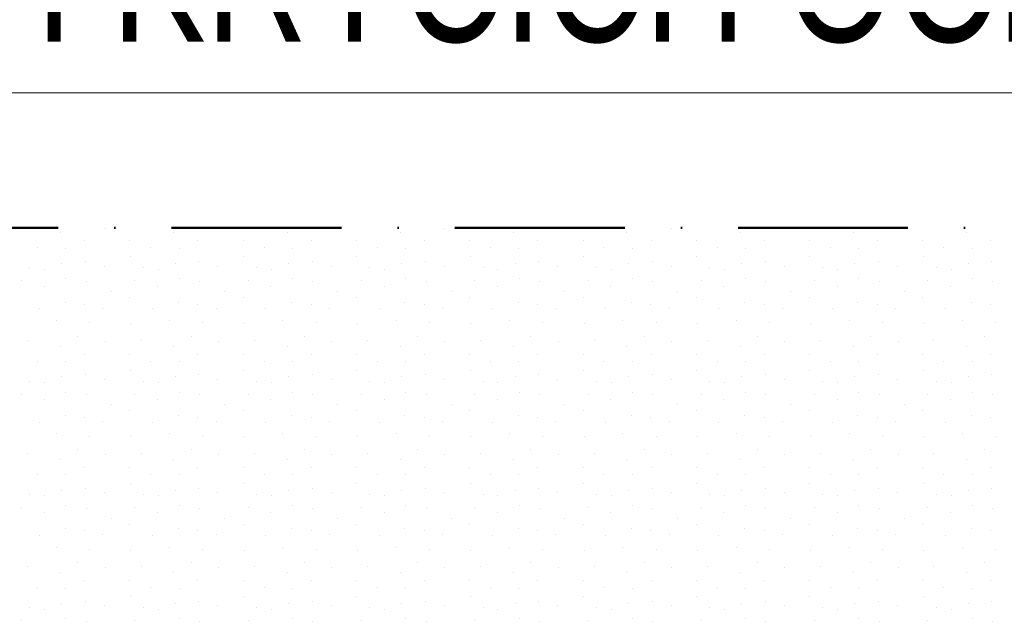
# Model space of a CAD drawing. Header units: millimetres. Extents: x -211955 to 157391, y -241491 to 94238.
# Tile 100 of 138: x 6225 to 7964, y -44115 to -43049. Entities that reach past the tile are written whole.
import ezdxf

# ---------------------------------------------------------------- set-up
doc = ezdxf.new("R2010")
doc.units = ezdxf.units.MM
doc.header["$PDMODE"] = 65
doc.linetypes.add('Cerchovana_1', pattern=[500, 300, -100, 0, -100])
for name, color, linetype, lineweight in [('XR$2$PŮDORYS 1.NP - STÁVAJÍCÍ_1', 7, 'Continuous', 25), ('XR$3$SITUACE - BOURÁNÍ_1', 7, 'Continuous', 25), ('XR$4$SITUACE - BOURÁNÍ - KOTY_1', 7, 'Continuous', 25)]:
    doc.layers.add(name, color=color, linetype=linetype, lineweight=lineweight)
doc.styles.add('ARIALNARROW', font='ARIALN.TTF')
doc.dimstyles.new('DIMSTYLE_4', dxfattribs={"dimtxt": 250, "dimasz": 300, "dimexe": 0, "dimexo": 0, "dimgap": 125, "dimtad": 2, "dimlfac": 0.001, "dimrnd": 0.05, "dimzin": 4, "dimdsep": 46, "dimtxsty": 'ARIALNARROW', "dimblk1": 'ALL_ML_STRICH', "dimblk2": 'ALL_ML_STRICH', "dimsah": 1, "dimcen": 0, "dimclrd": 6, "dimclre": 6, "dimclrt": 6, "dimadec": 0, "dimazin": 0, "dimtfac": 1, "dimtdec": 0, "dimtix": 1, "dimtmove": 2, "dimatfit": 3, "dimfxl": 0, "dimtzin": 0, "dimlwd": 0, "dimlwe": 18, "dimarcsym": 0})

# ---------------------------------------------------------------- blocks, each defined once
blk = doc.blocks.new('VZOR_0')
at = {"layer": 'XR$3$SITUACE - BOURÁNÍ_1', "color": 204, "linetype": 'Continuous', "lineweight": 13}
for p, q in [((6297.4, -43425.8), (6297.4, -43425.8)), ((6376.2, -43417.2), (6376.2, -43417.2)), ((6497.4, -43425.8), (6497.4, -43425.8)), ((6576.2, -43417.2), (6576.2, -43417.2)), ((6697.4, -43425.8), (6697.4, -43425.8)), ((6776.2, -43417.2), (6776.2, -43417.2)), ((6897.4, -43425.8), (6897.4, -43425.8)), ((6976.2, -43417.2), (6976.2, -43417.2)), ((7097.4, -43425.8), (7097.4, -43425.8)), ((7176.2, -43417.2), (7176.2, -43417.2)), ((7297.4, -43425.8), (7297.4, -43425.8)), ((7376.2, -43417.2), (7376.2, -43417.2)), ((7497.4, -43425.8), (7497.4, -43425.8)), ((7576.2, -43417.2), (7576.2, -43417.2)), ((7697.4, -43425.8), (7697.4, -43425.8)), ((7776.2, -43417.2), (7776.2, -43417.2)), ((7897.4, -43425.8), (7897.4, -43425.8)), ((6340, -43440), (6340, -43440)), ((6420, -43440), (6420, -43440)), ((6540, -43440), (6540, -43440)), ((6620, -43440), (6620, -43440)), ((6740, -43440), (6740, -43440)), ((6820, -43440), (6820, -43440)), ((6940, -43440), (6940, -43440)), ((7020, -43440), (7020, -43440)), ((7140, -43440), (7140, -43440)), ((7220, -43440), (7220, -43440)), ((7340, -43440), (7340, -43440)), ((7420, -43440), (7420, -43440)), ((7540, -43440), (7540, -43440)), ((7620, -43440), (7620, -43440)), ((7740, -43440), (7740, -43440)), ((7820, -43440), (7820, -43440)), ((7940, -43440), (7940, -43440)), ((6256.8, -43452.4), (6256.8, -43452.4)), ((6306.8, -43453), (6306.8, -43453)), ((6456.8, -43452.4), (6456.8, -43452.4)), ((6506.8, -43453), (6506.8, -43453)), ((6656.8, -43452.4), (6656.8, -43452.4)), ((6706.8, -43453), (6706.8, -43453)), ((6856.8, -43452.4), (6856.8, -43452.4)), ((6906.8, -43453), (6906.8, -43453)), ((7056.8, -43452.4), (7056.8, -43452.4)), ((7106.8, -43453), (7106.8, -43453)), ((7256.8, -43452.4), (7256.8, -43452.4)), ((7306.8, -43453), (7306.8, -43453)), ((7456.8, -43452.4), (7456.8, -43452.4)), ((7506.8, -43453), (7506.8, -43453)), ((7656.8, -43452.4), (7656.8, -43452.4)), ((7706.8, -43453), (7706.8, -43453)), ((7856.8, -43452.4), (7856.8, -43452.4)), ((7906.8, -43453), (7906.8, -43453)), ((6341.8, -43476.4), (6341.8, -43476.4)), ((6420.6, -43468), (6420.6, -43468)), ((6541.8, -43476.4), (6541.8, -43476.4)), ((6620.6, -43468), (6620.6, -43468)), ((6741.8, -43476.4), (6741.8, -43476.4)), ((6820.6, -43468), (6820.6, -43468)), ((6941.8, -43476.4), (6941.8, -43476.4)), ((7020.6, -43468), (7020.6, -43468)), ((7141.8, -43476.4), (7141.8, -43476.4)), ((7220.6, -43468), (7220.6, -43468)), ((7341.8, -43476.4), (7341.8, -43476.4)), ((7420.6, -43468), (7420.6, -43468)), ((7541.8, -43476.4), (7541.8, -43476.4)), ((7620.6, -43468), (7620.6, -43468)), ((7741.8, -43476.4), (7741.8, -43476.4)), ((7820.6, -43468), (7820.6, -43468)), ((7941.8, -43476.4), (7941.8, -43476.4)), ((6243.4, -43487.8), (6243.4, -43487.8)), ((6269.8, -43490), (6269.8, -43490)), ((6300, -43480), (6300, -43480)), ((6375.4, -43484.6), (6375.4, -43484.6)), ((6443.4, -43487.8), (6443.4, -43487.8)), ((6469.8, -43490), (6469.8, -43490)), ((6500, -43480), (6500, -43480)), ((6575.4, -43484.6), (6575.4, -43484.6)), ((6643.4, -43487.8), (6643.4, -43487.8)), ((6669.8, -43490), (6669.8, -43490)), ((6700, -43480), (6700, -43480)), ((6775.4, -43484.6), (6775.4, -43484.6)), ((6843.4, -43487.8), (6843.4, -43487.8)), ((6869.8, -43490), (6869.8, -43490)), ((6900, -43480), (6900, -43480)), ((6975.4, -43484.6), (6975.4, -43484.6)), ((7043.4, -43487.8), (7043.4, -43487.8)), ((7069.8, -43490), (7069.8, -43490)), ((7100, -43480), (7100, -43480)), ((7175.4, -43484.6), (7175.4, -43484.6)), ((7243.4, -43487.8), (7243.4, -43487.8)), ((7269.8, -43490), (7269.8, -43490)), ((7300, -43480), (7300, -43480)), ((7375.4, -43484.6), (7375.4, -43484.6)), ((7443.4, -43487.8), (7443.4, -43487.8)), ((7469.8, -43490), (7469.8, -43490)), ((7500, -43480), (7500, -43480)), ((7575.4, -43484.6), (7575.4, -43484.6)), ((7643.4, -43487.8), (7643.4, -43487.8)), ((7669.8, -43490), (7669.8, -43490)), ((7700, -43480), (7700, -43480)), ((7775.4, -43484.6), (7775.4, -43484.6)), ((7843.4, -43487.8), (7843.4, -43487.8)), ((7869.8, -43490), (7869.8, -43490)), ((7900, -43480), (7900, -43480)), ((6228.8, -43510.4), (6228.8, -43510.4)), ((6307, -43507), (6307, -43507)), ((6342.8, -43511.8), (6342.8, -43511.8)), ((6428.8, -43510.4), (6428.8, -43510.4)), ((6507, -43507), (6507, -43507)), ((6542.8, -43511.8), (6542.8, -43511.8)), ((6628.8, -43510.4), (6628.8, -43510.4)), ((6707, -43507), (6707, -43507)), ((6742.8, -43511.8), (6742.8, -43511.8)), ((6828.8, -43510.4), (6828.8, -43510.4)), ((6907, -43507), (6907, -43507)), ((6942.8, -43511.8), (6942.8, -43511.8)), ((7028.8, -43510.4), (7028.8, -43510.4)), ((7107, -43507), (7107, -43507)), ((7142.8, -43511.8), (7142.8, -43511.8)), ((7228.8, -43510.4), (7228.8, -43510.4)), ((7307, -43507), (7307, -43507)), ((7342.8, -43511.8), (7342.8, -43511.8)), ((7428.8, -43510.4), (7428.8, -43510.4)), ((7507, -43507), (7507, -43507)), ((7542.8, -43511.8), (7542.8, -43511.8)), ((7628.8, -43510.4), (7628.8, -43510.4)), ((7707, -43507), (7707, -43507)), ((7742.8, -43511.8), (7742.8, -43511.8)), ((7828.8, -43510.4), (7828.8, -43510.4)), ((7907, -43507), (7907, -43507)), ((7942.8, -43511.8), (7942.8, -43511.8)), ((6268.8, -43519.8), (6268.8, -43519.8)), ((6387, -43529.6), (6387, -43529.6)), ((6468.8, -43519.8), (6468.8, -43519.8)), ((6587, -43529.6), (6587, -43529.6)), ((6668.8, -43519.8), (6668.8, -43519.8)), ((6787, -43529.6), (6787, -43529.6)), ((6868.8, -43519.8), (6868.8, -43519.8)), ((6987, -43529.6), (6987, -43529.6)), ((7068.8, -43519.8), (7068.8, -43519.8)), ((7187, -43529.6), (7187, -43529.6)), ((7268.8, -43519.8), (7268.8, -43519.8)), ((7387, -43529.6), (7387, -43529.6)), ((7468.8, -43519.8), (7468.8, -43519.8)), ((7587, -43529.6), (7587, -43529.6)), ((7668.8, -43519.8), (7668.8, -43519.8)), ((7787, -43529.6), (7787, -43529.6)), ((7868.8, -43519.8), (7868.8, -43519.8)), ((6305.4, -43548.4), (6305.4, -43548.4)), ((6420, -43540), (6420, -43540)), ((6505.4, -43548.4), (6505.4, -43548.4)), ((6620, -43540), (6620, -43540)), ((6705.4, -43548.4), (6705.4, -43548.4)), ((6820, -43540), (6820, -43540)), ((6905.4, -43548.4), (6905.4, -43548.4)), ((7020, -43540), (7020, -43540)), ((7105.4, -43548.4), (7105.4, -43548.4)), ((7220, -43540), (7220, -43540)), ((7305.4, -43548.4), (7305.4, -43548.4)), ((7420, -43540), (7420, -43540)), ((7505.4, -43548.4), (7505.4, -43548.4)), ((7620, -43540), (7620, -43540)), ((7705.4, -43548.4), (7705.4, -43548.4)), ((7820, -43540), (7820, -43540)), ((7905.4, -43548.4), (7905.4, -43548.4)), ((6260, -43560), (6260, -43560)), ((6339.8, -43551.8), (6339.8, -43551.8)), ((6372, -43558.6), (6372, -43558.6)), ((6460, -43560), (6460, -43560)), ((6539.8, -43551.8), (6539.8, -43551.8)), ((6572, -43558.6), (6572, -43558.6)), ((6660, -43560), (6660, -43560)), ((6739.8, -43551.8), (6739.8, -43551.8)), ((6772, -43558.6), (6772, -43558.6)), ((6860, -43560), (6860, -43560)), ((6939.8, -43551.8), (6939.8, -43551.8)), ((6972, -43558.6), (6972, -43558.6)), ((7060, -43560), (7060, -43560)), ((7139.8, -43551.8), (7139.8, -43551.8)), ((7172, -43558.6), (7172, -43558.6)), ((7260, -43560), (7260, -43560)), ((7339.8, -43551.8), (7339.8, -43551.8)), ((7372, -43558.6), (7372, -43558.6)), ((7460, -43560), (7460, -43560)), ((7539.8, -43551.8), (7539.8, -43551.8)), ((7572, -43558.6), (7572, -43558.6)), ((7660, -43560), (7660, -43560)), ((7739.8, -43551.8), (7739.8, -43551.8)), ((7772, -43558.6), (7772, -43558.6)), ((7860, -43560), (7860, -43560)), ((7939.8, -43551.8), (7939.8, -43551.8)), ((6290.2, -43580.8), (6290.2, -43580.8)), ((6490.2, -43580.8), (6490.2, -43580.8)), ((6690.2, -43580.8), (6690.2, -43580.8)), ((6890.2, -43580.8), (6890.2, -43580.8)), ((7090.2, -43580.8), (7090.2, -43580.8)), ((7290.2, -43580.8), (7290.2, -43580.8)), ((7490.2, -43580.8), (7490.2, -43580.8)), ((7690.2, -43580.8), (7690.2, -43580.8)), ((7890.2, -43580.8), (7890.2, -43580.8)), ((6348.8, -43584.8), (6348.8, -43584.8)), ((6421.8, -43586), (6421.8, -43586)), ((6548.8, -43584.8), (6548.8, -43584.8)), ((6621.8, -43586), (6621.8, -43586)), ((6748.8, -43584.8), (6748.8, -43584.8)), ((6821.8, -43586), (6821.8, -43586)), ((6948.8, -43584.8), (6948.8, -43584.8)), ((7021.8, -43586), (7021.8, -43586)), ((7148.8, -43584.8), (7148.8, -43584.8)), ((7221.8, -43586), (7221.8, -43586)), ((7348.8, -43584.8), (7348.8, -43584.8)), ((7421.8, -43586), (7421.8, -43586)), ((7548.8, -43584.8), (7548.8, -43584.8)), ((7621.8, -43586), (7621.8, -43586)), ((7748.8, -43584.8), (7748.8, -43584.8)), ((7821.8, -43586), (7821.8, -43586)), ((7948.8, -43584.8), (7948.8, -43584.8)), ((6239.6, -43615.6), (6239.6, -43615.6)), ((6328, -43608.4), (6328, -43608.4)), ((6376.2, -43617.2), (6376.2, -43617.2)), ((6439.6, -43615.6), (6439.6, -43615.6)), ((6528, -43608.4), (6528, -43608.4)), ((6576.2, -43617.2), (6576.2, -43617.2)), ((6639.6, -43615.6), (6639.6, -43615.6)), ((6728, -43608.4), (6728, -43608.4)), ((6776.2, -43617.2), (6776.2, -43617.2)), ((6839.6, -43615.6), (6839.6, -43615.6)), ((6928, -43608.4), (6928, -43608.4)), ((6976.2, -43617.2), (6976.2, -43617.2)), ((7039.6, -43615.6), (7039.6, -43615.6)), ((7128, -43608.4), (7128, -43608.4)), ((7176.2, -43617.2), (7176.2, -43617.2)), ((7239.6, -43615.6), (7239.6, -43615.6)), ((7328, -43608.4), (7328, -43608.4)), ((7376.2, -43617.2), (7376.2, -43617.2)), ((7439.6, -43615.6), (7439.6, -43615.6)), ((7528, -43608.4), (7528, -43608.4)), ((7576.2, -43617.2), (7576.2, -43617.2)), ((7639.6, -43615.6), (7639.6, -43615.6)), ((7728, -43608.4), (7728, -43608.4)), ((7776.2, -43617.2), (7776.2, -43617.2)), ((7839.6, -43615.6), (7839.6, -43615.6)), ((7928, -43608.4), (7928, -43608.4)), ((6297.4, -43625.8), (6297.4, -43625.8)), ((6497.4, -43625.8), (6497.4, -43625.8)), ((6697.4, -43625.8), (6697.4, -43625.8)), ((6897.4, -43625.8), (6897.4, -43625.8)), ((7097.4, -43625.8), (7097.4, -43625.8)), ((7297.4, -43625.8), (7297.4, -43625.8)), ((7497.4, -43625.8), (7497.4, -43625.8)), ((7697.4, -43625.8), (7697.4, -43625.8)), ((7897.4, -43625.8), (7897.4, -43625.8)), ((6256.8, -43652.4), (6256.8, -43652.4)), ((6306.8, -43653), (6306.8, -43653)), ((6340, -43640), (6340, -43640)), ((6420, -43640), (6420, -43640)), ((6456.8, -43652.4), (6456.8, -43652.4)), ((6506.8, -43653), (6506.8, -43653)), ((6540, -43640), (6540, -43640)), ((6620, -43640), (6620, -43640)), ((6656.8, -43652.4), (6656.8, -43652.4)), ((6706.8, -43653), (6706.8, -43653)), ((6740, -43640), (6740, -43640)), ((6820, -43640), (6820, -43640)), ((6856.8, -43652.4), (6856.8, -43652.4)), ((6906.8, -43653), (6906.8, -43653)), ((6940, -43640), (6940, -43640)), ((7020, -43640), (7020, -43640)), ((7056.8, -43652.4), (7056.8, -43652.4)), ((7106.8, -43653), (7106.8, -43653)), ((7140, -43640), (7140, -43640)), ((7220, -43640), (7220, -43640)), ((7256.8, -43652.4), (7256.8, -43652.4)), ((7306.8, -43653), (7306.8, -43653)), ((7340, -43640), (7340, -43640)), ((7420, -43640), (7420, -43640)), ((7456.8, -43652.4), (7456.8, -43652.4)), ((7506.8, -43653), (7506.8, -43653)), ((7540, -43640), (7540, -43640)), ((7620, -43640), (7620, -43640)), ((7656.8, -43652.4), (7656.8, -43652.4)), ((7706.8, -43653), (7706.8, -43653)), ((7740, -43640), (7740, -43640)), ((7820, -43640), (7820, -43640)), ((7856.8, -43652.4), (7856.8, -43652.4)), ((7906.8, -43653), (7906.8, -43653)), ((7940, -43640), (7940, -43640)), ((6420.6, -43668), (6420.6, -43668)), ((6620.6, -43668), (6620.6, -43668)), ((6820.6, -43668), (6820.6, -43668)), ((7020.6, -43668), (7020.6, -43668)), ((7220.6, -43668), (7220.6, -43668)), ((7420.6, -43668), (7420.6, -43668)), ((7620.6, -43668), (7620.6, -43668)), ((7820.6, -43668), (7820.6, -43668)), ((6243.4, -43687.8), (6243.4, -43687.8)), ((6300, -43680), (6300, -43680)), ((6341.8, -43676.4), (6341.8, -43676.4)), ((6375.4, -43684.6), (6375.4, -43684.6)), ((6443.4, -43687.8), (6443.4, -43687.8)), ((6500, -43680), (6500, -43680)), ((6541.8, -43676.4), (6541.8, -43676.4)), ((6575.4, -43684.6), (6575.4, -43684.6)), ((6643.4, -43687.8), (6643.4, -43687.8)), ((6700, -43680), (6700, -43680)), ((6741.8, -43676.4), (6741.8, -43676.4)), ((6775.4, -43684.6), (6775.4, -43684.6)), ((6843.4, -43687.8), (6843.4, -43687.8)), ((6900, -43680), (6900, -43680)), ((6941.8, -43676.4), (6941.8, -43676.4)), ((6975.4, -43684.6), (6975.4, -43684.6)), ((7043.4, -43687.8), (7043.4, -43687.8)), ((7100, -43680), (7100, -43680)), ((7141.8, -43676.4), (7141.8, -43676.4)), ((7175.4, -43684.6), (7175.4, -43684.6)), ((7243.4, -43687.8), (7243.4, -43687.8)), ((7300, -43680), (7300, -43680)), ((7341.8, -43676.4), (7341.8, -43676.4)), ((7375.4, -43684.6), (7375.4, -43684.6)), ((7443.4, -43687.8), (7443.4, -43687.8)), ((7500, -43680), (7500, -43680)), ((7541.8, -43676.4), (7541.8, -43676.4)), ((7575.4, -43684.6), (7575.4, -43684.6)), ((7643.4, -43687.8), (7643.4, -43687.8)), ((7700, -43680), (7700, -43680)), ((7741.8, -43676.4), (7741.8, -43676.4)), ((7775.4, -43684.6), (7775.4, -43684.6)), ((7843.4, -43687.8), (7843.4, -43687.8)), ((7900, -43680), (7900, -43680)), ((7941.8, -43676.4), (7941.8, -43676.4)), ((6269.8, -43690), (6269.8, -43690)), ((6469.8, -43690), (6469.8, -43690)), ((6669.8, -43690), (6669.8, -43690)), ((6869.8, -43690), (6869.8, -43690)), ((7069.8, -43690), (7069.8, -43690)), ((7269.8, -43690), (7269.8, -43690)), ((7469.8, -43690), (7469.8, -43690)), ((7669.8, -43690), (7669.8, -43690)), ((7869.8, -43690), (7869.8, -43690)), ((6228.8, -43710.4), (6228.8, -43710.4)), ((6268.8, -43719.8), (6268.8, -43719.8)), ((6307, -43707), (6307, -43707)), ((6342.8, -43711.8), (6342.8, -43711.8)), ((6428.8, -43710.4), (6428.8, -43710.4)), ((6468.8, -43719.8), (6468.8, -43719.8)), ((6507, -43707), (6507, -43707)), ((6542.8, -43711.8), (6542.8, -43711.8)), ((6628.8, -43710.4), (6628.8, -43710.4)), ((6668.8, -43719.8), (6668.8, -43719.8)), ((6707, -43707), (6707, -43707)), ((6742.8, -43711.8), (6742.8, -43711.8)), ((6828.8, -43710.4), (6828.8, -43710.4)), ((6868.8, -43719.8), (6868.8, -43719.8)), ((6907, -43707), (6907, -43707)), ((6942.8, -43711.8), (6942.8, -43711.8)), ((7028.8, -43710.4), (7028.8, -43710.4)), ((7068.8, -43719.8), (7068.8, -43719.8)), ((7107, -43707), (7107, -43707)), ((7142.8, -43711.8), (7142.8, -43711.8)), ((7228.8, -43710.4), (7228.8, -43710.4)), ((7268.8, -43719.8), (7268.8, -43719.8)), ((7307, -43707), (7307, -43707)), ((7342.8, -43711.8), (7342.8, -43711.8)), ((7428.8, -43710.4), (7428.8, -43710.4)), ((7468.8, -43719.8), (7468.8, -43719.8)), ((7507, -43707), (7507, -43707)), ((7542.8, -43711.8), (7542.8, -43711.8)), ((7628.8, -43710.4), (7628.8, -43710.4)), ((7668.8, -43719.8), (7668.8, -43719.8)), ((7707, -43707), (7707, -43707)), ((7742.8, -43711.8), (7742.8, -43711.8)), ((7828.8, -43710.4), (7828.8, -43710.4)), ((7868.8, -43719.8), (7868.8, -43719.8)), ((7907, -43707), (7907, -43707)), ((7942.8, -43711.8), (7942.8, -43711.8)), ((6387, -43729.6), (6387, -43729.6)), ((6420, -43740), (6420, -43740)), ((6587, -43729.6), (6587, -43729.6)), ((6620, -43740), (6620, -43740)), ((6787, -43729.6), (6787, -43729.6)), ((6820, -43740), (6820, -43740)), ((6987, -43729.6), (6987, -43729.6)), ((7020, -43740), (7020, -43740)), ((7187, -43729.6), (7187, -43729.6)), ((7220, -43740), (7220, -43740)), ((7387, -43729.6), (7387, -43729.6)), ((7420, -43740), (7420, -43740)), ((7587, -43729.6), (7587, -43729.6)), ((7620, -43740), (7620, -43740)), ((7787, -43729.6), (7787, -43729.6)), ((7820, -43740), (7820, -43740)), ((6305.4, -43748.4), (6305.4, -43748.4)), ((6339.8, -43751.8), (6339.8, -43751.8)), ((6505.4, -43748.4), (6505.4, -43748.4)), ((6539.8, -43751.8), (6539.8, -43751.8)), ((6705.4, -43748.4), (6705.4, -43748.4)), ((6739.8, -43751.8), (6739.8, -43751.8)), ((6905.4, -43748.4), (6905.4, -43748.4)), ((6939.8, -43751.8), (6939.8, -43751.8)), ((7105.4, -43748.4), (7105.4, -43748.4)), ((7139.8, -43751.8), (7139.8, -43751.8)), ((7305.4, -43748.4), (7305.4, -43748.4)), ((7339.8, -43751.8), (7339.8, -43751.8)), ((7505.4, -43748.4), (7505.4, -43748.4)), ((7539.8, -43751.8), (7539.8, -43751.8)), ((7705.4, -43748.4), (7705.4, -43748.4)), ((7739.8, -43751.8), (7739.8, -43751.8)), ((7905.4, -43748.4), (7905.4, -43748.4)), ((7939.8, -43751.8), (7939.8, -43751.8)), ((6260, -43760), (6260, -43760)), ((6372, -43758.6), (6372, -43758.6)), ((6460, -43760), (6460, -43760)), ((6572, -43758.6), (6572, -43758.6)), ((6660, -43760), (6660, -43760)), ((6772, -43758.6), (6772, -43758.6)), ((6860, -43760), (6860, -43760)), ((6972, -43758.6), (6972, -43758.6)), ((7060, -43760), (7060, -43760)), ((7172, -43758.6), (7172, -43758.6)), ((7260, -43760), (7260, -43760)), ((7372, -43758.6), (7372, -43758.6)), ((7460, -43760), (7460, -43760)), ((7572, -43758.6), (7572, -43758.6)), ((7660, -43760), (7660, -43760)), ((7772, -43758.6), (7772, -43758.6)), ((7860, -43760), (7860, -43760)), ((6290.2, -43780.8), (6290.2, -43780.8)), ((6348.8, -43784.8), (6348.8, -43784.8)), ((6421.8, -43786), (6421.8, -43786)), ((6490.2, -43780.8), (6490.2, -43780.8)), ((6548.8, -43784.8), (6548.8, -43784.8)), ((6621.8, -43786), (6621.8, -43786)), ((6690.2, -43780.8), (6690.2, -43780.8)), ((6748.8, -43784.8), (6748.8, -43784.8)), ((6821.8, -43786), (6821.8, -43786)), ((6890.2, -43780.8), (6890.2, -43780.8)), ((6948.8, -43784.8), (6948.8, -43784.8)), ((7021.8, -43786), (7021.8, -43786)), ((7090.2, -43780.8), (7090.2, -43780.8)), ((7148.8, -43784.8), (7148.8, -43784.8)), ((7221.8, -43786), (7221.8, -43786)), ((7290.2, -43780.8), (7290.2, -43780.8)), ((7348.8, -43784.8), (7348.8, -43784.8)), ((7421.8, -43786), (7421.8, -43786)), ((7490.2, -43780.8), (7490.2, -43780.8)), ((7548.8, -43784.8), (7548.8, -43784.8)), ((7621.8, -43786), (7621.8, -43786)), ((7690.2, -43780.8), (7690.2, -43780.8)), ((7748.8, -43784.8), (7748.8, -43784.8)), ((7821.8, -43786), (7821.8, -43786)), ((7890.2, -43780.8), (7890.2, -43780.8)), ((7948.8, -43784.8), (7948.8, -43784.8)), ((6328, -43808.4), (6328, -43808.4)), ((6528, -43808.4), (6528, -43808.4)), ((6728, -43808.4), (6728, -43808.4)), ((6928, -43808.4), (6928, -43808.4)), ((7128, -43808.4), (7128, -43808.4)), ((7328, -43808.4), (7328, -43808.4)), ((7528, -43808.4), (7528, -43808.4)), ((7728, -43808.4), (7728, -43808.4)), ((7928, -43808.4), (7928, -43808.4)), ((6239.6, -43815.6), (6239.6, -43815.6)), ((6297.4, -43825.8), (6297.4, -43825.8)), ((6376.2, -43817.2), (6376.2, -43817.2)), ((6439.6, -43815.6), (6439.6, -43815.6)), ((6497.4, -43825.8), (6497.4, -43825.8)), ((6576.2, -43817.2), (6576.2, -43817.2)), ((6639.6, -43815.6), (6639.6, -43815.6)), ((6697.4, -43825.8), (6697.4, -43825.8)), ((6776.2, -43817.2), (6776.2, -43817.2)), ((6839.6, -43815.6), (6839.6, -43815.6)), ((6897.4, -43825.8), (6897.4, -43825.8)), ((6976.2, -43817.2), (6976.2, -43817.2)), ((7039.6, -43815.6), (7039.6, -43815.6)), ((7097.4, -43825.8), (7097.4, -43825.8)), ((7176.2, -43817.2), (7176.2, -43817.2)), ((7239.6, -43815.6), (7239.6, -43815.6)), ((7297.4, -43825.8), (7297.4, -43825.8)), ((7376.2, -43817.2), (7376.2, -43817.2)), ((7439.6, -43815.6), (7439.6, -43815.6)), ((7497.4, -43825.8), (7497.4, -43825.8)), ((7576.2, -43817.2), (7576.2, -43817.2)), ((7639.6, -43815.6), (7639.6, -43815.6)), ((7697.4, -43825.8), (7697.4, -43825.8)), ((7776.2, -43817.2), (7776.2, -43817.2)), ((7839.6, -43815.6), (7839.6, -43815.6)), ((7897.4, -43825.8), (7897.4, -43825.8)), ((6340, -43840), (6340, -43840)), ((6420, -43840), (6420, -43840)), ((6540, -43840), (6540, -43840)), ((6620, -43840), (6620, -43840)), ((6740, -43840), (6740, -43840)), ((6820, -43840), (6820, -43840)), ((6940, -43840), (6940, -43840)), ((7020, -43840), (7020, -43840)), ((7140, -43840), (7140, -43840)), ((7220, -43840), (7220, -43840)), ((7340, -43840), (7340, -43840)), ((7420, -43840), (7420, -43840)), ((7540, -43840), (7540, -43840)), ((7620, -43840), (7620, -43840)), ((7740, -43840), (7740, -43840)), ((7820, -43840), (7820, -43840)), ((7940, -43840), (7940, -43840)), ((6256.8, -43852.4), (6256.8, -43852.4)), ((6306.8, -43853), (6306.8, -43853)), ((6456.8, -43852.4), (6456.8, -43852.4)), ((6506.8, -43853), (6506.8, -43853)), ((6656.8, -43852.4), (6656.8, -43852.4)), ((6706.8, -43853), (6706.8, -43853)), ((6856.8, -43852.4), (6856.8, -43852.4)), ((6906.8, -43853), (6906.8, -43853)), ((7056.8, -43852.4), (7056.8, -43852.4)), ((7106.8, -43853), (7106.8, -43853)), ((7256.8, -43852.4), (7256.8, -43852.4)), ((7306.8, -43853), (7306.8, -43853)), ((7456.8, -43852.4), (7456.8, -43852.4)), ((7506.8, -43853), (7506.8, -43853)), ((7656.8, -43852.4), (7656.8, -43852.4)), ((7706.8, -43853), (7706.8, -43853)), ((7856.8, -43852.4), (7856.8, -43852.4)), ((7906.8, -43853), (7906.8, -43853)), ((6341.8, -43876.4), (6341.8, -43876.4)), ((6420.6, -43868), (6420.6, -43868)), ((6541.8, -43876.4), (6541.8, -43876.4)), ((6620.6, -43868), (6620.6, -43868)), ((6741.8, -43876.4), (6741.8, -43876.4)), ((6820.6, -43868), (6820.6, -43868)), ((6941.8, -43876.4), (6941.8, -43876.4)), ((7020.6, -43868), (7020.6, -43868)), ((7141.8, -43876.4), (7141.8, -43876.4)), ((7220.6, -43868), (7220.6, -43868)), ((7341.8, -43876.4), (7341.8, -43876.4)), ((7420.6, -43868), (7420.6, -43868)), ((7541.8, -43876.4), (7541.8, -43876.4)), ((7620.6, -43868), (7620.6, -43868)), ((7741.8, -43876.4), (7741.8, -43876.4)), ((7820.6, -43868), (7820.6, -43868)), ((7941.8, -43876.4), (7941.8, -43876.4)), ((6243.4, -43887.8), (6243.4, -43887.8)), ((6269.8, -43890), (6269.8, -43890)), ((6300, -43880), (6300, -43880)), ((6375.4, -43884.6), (6375.4, -43884.6)), ((6443.4, -43887.8), (6443.4, -43887.8)), ((6469.8, -43890), (6469.8, -43890)), ((6500, -43880), (6500, -43880)), ((6575.4, -43884.6), (6575.4, -43884.6)), ((6643.4, -43887.8), (6643.4, -43887.8)), ((6669.8, -43890), (6669.8, -43890)), ((6700, -43880), (6700, -43880)), ((6775.4, -43884.6), (6775.4, -43884.6)), ((6843.4, -43887.8), (6843.4, -43887.8)), ((6869.8, -43890), (6869.8, -43890)), ((6900, -43880), (6900, -43880)), ((6975.4, -43884.6), (6975.4, -43884.6)), ((7043.4, -43887.8), (7043.4, -43887.8)), ((7069.8, -43890), (7069.8, -43890)), ((7100, -43880), (7100, -43880)), ((7175.4, -43884.6), (7175.4, -43884.6)), ((7243.4, -43887.8), (7243.4, -43887.8)), ((7269.8, -43890), (7269.8, -43890)), ((7300, -43880), (7300, -43880)), ((7375.4, -43884.6), (7375.4, -43884.6)), ((7443.4, -43887.8), (7443.4, -43887.8)), ((7469.8, -43890), (7469.8, -43890)), ((7500, -43880), (7500, -43880)), ((7575.4, -43884.6), (7575.4, -43884.6)), ((7643.4, -43887.8), (7643.4, -43887.8)), ((7669.8, -43890), (7669.8, -43890)), ((7700, -43880), (7700, -43880)), ((7775.4, -43884.6), (7775.4, -43884.6)), ((7843.4, -43887.8), (7843.4, -43887.8)), ((7869.8, -43890), (7869.8, -43890)), ((7900, -43880), (7900, -43880)), ((6228.8, -43910.4), (6228.8, -43910.4)), ((6307, -43907), (6307, -43907)), ((6342.8, -43911.8), (6342.8, -43911.8)), ((6428.8, -43910.4), (6428.8, -43910.4)), ((6507, -43907), (6507, -43907)), ((6542.8, -43911.8), (6542.8, -43911.8)), ((6628.8, -43910.4), (6628.8, -43910.4)), ((6707, -43907), (6707, -43907)), ((6742.8, -43911.8), (6742.8, -43911.8)), ((6828.8, -43910.4), (6828.8, -43910.4)), ((6907, -43907), (6907, -43907)), ((6942.8, -43911.8), (6942.8, -43911.8)), ((7028.8, -43910.4), (7028.8, -43910.4)), ((7107, -43907), (7107, -43907)), ((7142.8, -43911.8), (7142.8, -43911.8)), ((7228.8, -43910.4), (7228.8, -43910.4)), ((7307, -43907), (7307, -43907)), ((7342.8, -43911.8), (7342.8, -43911.8)), ((7428.8, -43910.4), (7428.8, -43910.4)), ((7507, -43907), (7507, -43907)), ((7542.8, -43911.8), (7542.8, -43911.8)), ((7628.8, -43910.4), (7628.8, -43910.4)), ((7707, -43907), (7707, -43907)), ((7742.8, -43911.8), (7742.8, -43911.8)), ((7828.8, -43910.4), (7828.8, -43910.4)), ((7907, -43907), (7907, -43907)), ((7942.8, -43911.8), (7942.8, -43911.8)), ((6268.8, -43919.8), (6268.8, -43919.8)), ((6387, -43929.6), (6387, -43929.6)), ((6468.8, -43919.8), (6468.8, -43919.8)), ((6587, -43929.6), (6587, -43929.6)), ((6668.8, -43919.8), (6668.8, -43919.8)), ((6787, -43929.6), (6787, -43929.6)), ((6868.8, -43919.8), (6868.8, -43919.8)), ((6987, -43929.6), (6987, -43929.6)), ((7068.8, -43919.8), (7068.8, -43919.8)), ((7187, -43929.6), (7187, -43929.6)), ((7268.8, -43919.8), (7268.8, -43919.8)), ((7387, -43929.6), (7387, -43929.6)), ((7468.8, -43919.8), (7468.8, -43919.8)), ((7587, -43929.6), (7587, -43929.6)), ((7668.8, -43919.8), (7668.8, -43919.8)), ((7787, -43929.6), (7787, -43929.6)), ((7868.8, -43919.8), (7868.8, -43919.8)), ((6305.4, -43948.4), (6305.4, -43948.4)), ((6420, -43940), (6420, -43940)), ((6505.4, -43948.4), (6505.4, -43948.4)), ((6620, -43940), (6620, -43940)), ((6705.4, -43948.4), (6705.4, -43948.4)), ((6820, -43940), (6820, -43940)), ((6905.4, -43948.4), (6905.4, -43948.4)), ((7020, -43940), (7020, -43940)), ((7105.4, -43948.4), (7105.4, -43948.4)), ((7220, -43940), (7220, -43940)), ((7305.4, -43948.4), (7305.4, -43948.4)), ((7420, -43940), (7420, -43940)), ((7505.4, -43948.4), (7505.4, -43948.4)), ((7620, -43940), (7620, -43940)), ((7705.4, -43948.4), (7705.4, -43948.4)), ((7820, -43940), (7820, -43940)), ((7905.4, -43948.4), (7905.4, -43948.4)), ((6260, -43960), (6260, -43960)), ((6339.8, -43951.8), (6339.8, -43951.8)), ((6372, -43958.6), (6372, -43958.6)), ((6460, -43960), (6460, -43960)), ((6539.8, -43951.8), (6539.8, -43951.8)), ((6572, -43958.6), (6572, -43958.6)), ((6660, -43960), (6660, -43960)), ((6739.8, -43951.8), (6739.8, -43951.8)), ((6772, -43958.6), (6772, -43958.6)), ((6860, -43960), (6860, -43960)), ((6939.8, -43951.8), (6939.8, -43951.8)), ((6972, -43958.6), (6972, -43958.6)), ((7060, -43960), (7060, -43960)), ((7139.8, -43951.8), (7139.8, -43951.8)), ((7172, -43958.6), (7172, -43958.6)), ((7260, -43960), (7260, -43960)), ((7339.8, -43951.8), (7339.8, -43951.8)), ((7372, -43958.6), (7372, -43958.6)), ((7460, -43960), (7460, -43960)), ((7539.8, -43951.8), (7539.8, -43951.8)), ((7572, -43958.6), (7572, -43958.6)), ((7660, -43960), (7660, -43960)), ((7739.8, -43951.8), (7739.8, -43951.8)), ((7772, -43958.6), (7772, -43958.6)), ((7860, -43960), (7860, -43960)), ((7939.8, -43951.8), (7939.8, -43951.8)), ((6290.2, -43980.8), (6290.2, -43980.8)), ((6490.2, -43980.8), (6490.2, -43980.8)), ((6690.2, -43980.8), (6690.2, -43980.8)), ((6890.2, -43980.8), (6890.2, -43980.8)), ((7090.2, -43980.8), (7090.2, -43980.8)), ((7290.2, -43980.8), (7290.2, -43980.8)), ((7490.2, -43980.8), (7490.2, -43980.8)), ((7690.2, -43980.8), (7690.2, -43980.8)), ((7890.2, -43980.8), (7890.2, -43980.8)), ((6348.8, -43984.8), (6348.8, -43984.8)), ((6421.8, -43986), (6421.8, -43986)), ((6548.8, -43984.8), (6548.8, -43984.8)), ((6621.8, -43986), (6621.8, -43986)), ((6748.8, -43984.8), (6748.8, -43984.8)), ((6821.8, -43986), (6821.8, -43986)), ((6948.8, -43984.8), (6948.8, -43984.8)), ((7021.8, -43986), (7021.8, -43986)), ((7148.8, -43984.8), (7148.8, -43984.8)), ((7221.8, -43986), (7221.8, -43986)), ((7348.8, -43984.8), (7348.8, -43984.8)), ((7421.8, -43986), (7421.8, -43986)), ((7548.8, -43984.8), (7548.8, -43984.8)), ((7621.8, -43986), (7621.8, -43986)), ((7748.8, -43984.8), (7748.8, -43984.8)), ((7821.8, -43986), (7821.8, -43986)), ((7948.8, -43984.8), (7948.8, -43984.8)), ((6239.6, -44015.6), (6239.6, -44015.6)), ((6328, -44008.4), (6328, -44008.4)), ((6376.2, -44017.2), (6376.2, -44017.2)), ((6439.6, -44015.6), (6439.6, -44015.6)), ((6528, -44008.4), (6528, -44008.4)), ((6576.2, -44017.2), (6576.2, -44017.2)), ((6639.6, -44015.6), (6639.6, -44015.6)), ((6728, -44008.4), (6728, -44008.4)), ((6776.2, -44017.2), (6776.2, -44017.2)), ((6839.6, -44015.6), (6839.6, -44015.6)), ((6928, -44008.4), (6928, -44008.4)), ((6976.2, -44017.2), (6976.2, -44017.2)), ((7039.6, -44015.6), (7039.6, -44015.6)), ((7128, -44008.4), (7128, -44008.4)), ((7176.2, -44017.2), (7176.2, -44017.2)), ((7239.6, -44015.6), (7239.6, -44015.6)), ((7328, -44008.4), (7328, -44008.4)), ((7376.2, -44017.2), (7376.2, -44017.2)), ((7439.6, -44015.6), (7439.6, -44015.6)), ((7528, -44008.4), (7528, -44008.4)), ((7576.2, -44017.2), (7576.2, -44017.2)), ((7639.6, -44015.6), (7639.6, -44015.6)), ((7728, -44008.4), (7728, -44008.4)), ((7776.2, -44017.2), (7776.2, -44017.2)), ((7839.6, -44015.6), (7839.6, -44015.6)), ((7928, -44008.4), (7928, -44008.4)), ((6297.4, -44025.8), (6297.4, -44025.8)), ((6497.4, -44025.8), (6497.4, -44025.8)), ((6697.4, -44025.8), (6697.4, -44025.8)), ((6897.4, -44025.8), (6897.4, -44025.8)), ((7097.4, -44025.8), (7097.4, -44025.8)), ((7297.4, -44025.8), (7297.4, -44025.8)), ((7497.4, -44025.8), (7497.4, -44025.8)), ((7697.4, -44025.8), (7697.4, -44025.8)), ((7897.4, -44025.8), (7897.4, -44025.8)), ((6256.8, -44052.4), (6256.8, -44052.4)), ((6306.8, -44053), (6306.8, -44053)), ((6340, -44040), (6340, -44040)), ((6420, -44040), (6420, -44040)), ((6456.8, -44052.4), (6456.8, -44052.4)), ((6506.8, -44053), (6506.8, -44053)), ((6540, -44040), (6540, -44040)), ((6620, -44040), (6620, -44040)), ((6656.8, -44052.4), (6656.8, -44052.4)), ((6706.8, -44053), (6706.8, -44053)), ((6740, -44040), (6740, -44040)), ((6820, -44040), (6820, -44040)), ((6856.8, -44052.4), (6856.8, -44052.4)), ((6906.8, -44053), (6906.8, -44053)), ((6940, -44040), (6940, -44040)), ((7020, -44040), (7020, -44040)), ((7056.8, -44052.4), (7056.8, -44052.4)), ((7106.8, -44053), (7106.8, -44053)), ((7140, -44040), (7140, -44040)), ((7220, -44040), (7220, -44040)), ((7256.8, -44052.4), (7256.8, -44052.4)), ((7306.8, -44053), (7306.8, -44053)), ((7340, -44040), (7340, -44040)), ((7420, -44040), (7420, -44040)), ((7456.8, -44052.4), (7456.8, -44052.4)), ((7506.8, -44053), (7506.8, -44053)), ((7540, -44040), (7540, -44040)), ((7620, -44040), (7620, -44040)), ((7656.8, -44052.4), (7656.8, -44052.4)), ((7706.8, -44053), (7706.8, -44053)), ((7740, -44040), (7740, -44040)), ((7820, -44040), (7820, -44040)), ((7856.8, -44052.4), (7856.8, -44052.4)), ((7906.8, -44053), (7906.8, -44053)), ((7940, -44040), (7940, -44040)), ((6420.6, -44068), (6420.6, -44068)), ((6620.6, -44068), (6620.6, -44068)), ((6820.6, -44068), (6820.6, -44068)), ((7020.6, -44068), (7020.6, -44068)), ((7220.6, -44068), (7220.6, -44068)), ((7420.6, -44068), (7420.6, -44068)), ((7620.6, -44068), (7620.6, -44068)), ((7820.6, -44068), (7820.6, -44068)), ((6243.4, -44087.8), (6243.4, -44087.8)), ((6300, -44080), (6300, -44080)), ((6341.8, -44076.4), (6341.8, -44076.4)), ((6375.4, -44084.6), (6375.4, -44084.6)), ((6443.4, -44087.8), (6443.4, -44087.8)), ((6500, -44080), (6500, -44080)), ((6541.8, -44076.4), (6541.8, -44076.4)), ((6575.4, -44084.6), (6575.4, -44084.6)), ((6643.4, -44087.8), (6643.4, -44087.8)), ((6700, -44080), (6700, -44080)), ((6741.8, -44076.4), (6741.8, -44076.4)), ((6775.4, -44084.6), (6775.4, -44084.6)), ((6843.4, -44087.8), (6843.4, -44087.8)), ((6900, -44080), (6900, -44080)), ((6941.8, -44076.4), (6941.8, -44076.4)), ((6975.4, -44084.6), (6975.4, -44084.6)), ((7043.4, -44087.8), (7043.4, -44087.8)), ((7100, -44080), (7100, -44080)), ((7141.8, -44076.4), (7141.8, -44076.4)), ((7175.4, -44084.6), (7175.4, -44084.6)), ((7243.4, -44087.8), (7243.4, -44087.8)), ((7300, -44080), (7300, -44080)), ((7341.8, -44076.4), (7341.8, -44076.4)), ((7375.4, -44084.6), (7375.4, -44084.6)), ((7443.4, -44087.8), (7443.4, -44087.8)), ((7500, -44080), (7500, -44080)), ((7541.8, -44076.4), (7541.8, -44076.4)), ((7575.4, -44084.6), (7575.4, -44084.6)), ((7643.4, -44087.8), (7643.4, -44087.8)), ((7700, -44080), (7700, -44080)), ((7741.8, -44076.4), (7741.8, -44076.4)), ((7775.4, -44084.6), (7775.4, -44084.6)), ((7843.4, -44087.8), (7843.4, -44087.8)), ((7900, -44080), (7900, -44080)), ((7941.8, -44076.4), (7941.8, -44076.4)), ((6269.8, -44090), (6269.8, -44090)), ((6469.8, -44090), (6469.8, -44090)), ((6669.8, -44090), (6669.8, -44090)), ((6869.8, -44090), (6869.8, -44090)), ((7069.8, -44090), (7069.8, -44090)), ((7269.8, -44090), (7269.8, -44090)), ((7469.8, -44090), (7469.8, -44090)), ((7669.8, -44090), (7669.8, -44090)), ((7869.8, -44090), (7869.8, -44090)), ((6228.8, -44110.4), (6228.8, -44110.4)), ((6307, -44107), (6307, -44107)), ((6342.8, -44111.8), (6342.8, -44111.8)), ((6428.8, -44110.4), (6428.8, -44110.4)), ((6507, -44107), (6507, -44107)), ((6542.8, -44111.8), (6542.8, -44111.8)), ((6628.8, -44110.4), (6628.8, -44110.4)), ((6707, -44107), (6707, -44107)), ((6742.8, -44111.8), (6742.8, -44111.8)), ((6828.8, -44110.4), (6828.8, -44110.4)), ((6907, -44107), (6907, -44107)), ((6942.8, -44111.8), (6942.8, -44111.8)), ((7028.8, -44110.4), (7028.8, -44110.4)), ((7107, -44107), (7107, -44107)), ((7142.8, -44111.8), (7142.8, -44111.8)), ((7228.8, -44110.4), (7228.8, -44110.4)), ((7307, -44107), (7307, -44107)), ((7342.8, -44111.8), (7342.8, -44111.8)), ((7428.8, -44110.4), (7428.8, -44110.4)), ((7507, -44107), (7507, -44107)), ((7542.8, -44111.8), (7542.8, -44111.8)), ((7628.8, -44110.4), (7628.8, -44110.4)), ((7707, -44107), (7707, -44107)), ((7742.8, -44111.8), (7742.8, -44111.8)), ((7828.8, -44110.4), (7828.8, -44110.4)), ((7907, -44107), (7907, -44107)), ((7942.8, -44111.8), (7942.8, -44111.8))]:
    blk.add_line(p, q, dxfattribs=at)
blk = doc.blocks.new('ALL_ML_STRICH')
at = {"color": 0, "linetype": 'ByBlock', "lineweight": -2}
for p, q in [((0, -0.5), (0, 0.5)), ((-0.3, -0.3), (0.3, 0.3)), ((-1, 0), (0.5, 0))]:
    blk.add_line(p, q, dxfattribs=at)
blk = doc.blocks.new('*D26')
at = {"layer": 'DEFPOINTS', "color": 6, "linetype": 'Continuous', "lineweight": 18}
for p in [(2337, -40830.5), (2337, -44273.9), (17287.9, -44268.6)]:
    blk.add_point(p, dxfattribs=at)
at = {"layer": 'XR$4$SITUACE - BOURÁNÍ - KOTY_1', "color": 6, "linetype": 'Continuous', "lineweight": -2}
for p, q in [((2337, -42909.7), (2337, -40830.5)), ((2337, -40830.5), (17287.9, -40830.5)), ((17287.9, -42284.5), (17287.9, -40830.5))]:
    blk.add_line(p, q, dxfattribs=at)
at = {"layer": 'XR$4$SITUACE - BOURÁNÍ - KOTY_1', "color": 6, "linetype": 'Continuous', "lineweight": 18, "xscale": 300, "yscale": 300, "zscale": 300, "rotation": 180}
blk.add_blockref('ALL_ML_STRICH', (2337, -40830.5), dxfattribs=at)
at = {"layer": 'XR$4$SITUACE - BOURÁNÍ - KOTY_1', "color": 6, "linetype": 'Continuous', "lineweight": 18, "xscale": 300, "yscale": 300, "zscale": 300}
blk.add_blockref('ALL_ML_STRICH', (17287.9, -40830.5), dxfattribs=at)
at = {"layer": 'XR$4$SITUACE - BOURÁNÍ - KOTY_1', "color": 6, "linetype": 'Continuous', "lineweight": 18, "insert": (9847.5, -40605.5), "char_height": 250, "width": 1014.286, "attachment_point": 5, "style": 'ARIALNARROW'}
blk.add_mtext('\\W0.81;\\A1;{14.95}', dxfattribs=at)

msp = doc.modelspace()

# ---------------------------------------------------------------- linework, layer by layer
at = {"layer": 'XR$2$PŮDORYS 1.NP - STÁVAJÍCÍ_1', "color": 7, "linetype": 'Continuous', "lineweight": 13}
msp.add_line((4519.488, -43178.198), (9929.488, -43178.198), dxfattribs=at)
at = {"layer": 'XR$3$SITUACE - BOURÁNÍ_1', "color": 204, "linetype": 'Cerchovana_1', "lineweight": 50}
msp.add_line((-7.849, -43416.677), (17097.151, -43416.677), dxfattribs=at)

# ---------------------------------------------------------------- block references
at = {"layer": 'XR$3$SITUACE - BOURÁNÍ_1', "color": 204, "linetype": 'Continuous', "lineweight": 13}
msp.add_blockref('VZOR_0', (0, 0), dxfattribs=at)

# ---------------------------------------------------------------- texts
at = {"layer": 'XR$3$SITUACE - BOURÁNÍ_1', "color": 7, "linetype": 'Continuous', "lineweight": 25, "insert": (4519.488, -42461.531), "char_height": 250, "width": 5689.28521, "attachment_point": 1, "line_spacing_factor": 0.903614, "style": 'ARIALNARROW'}
msp.add_mtext('\\W0.87;BOURANÍ ZDĚNNÝCH ANGLICKÝCH DVORKŮ, \\PVČ. VRCHNÍCH KRYCÍCH OCELOVÝCH MŘÍŽÍ', dxfattribs=at)

# ---------------------------------------------------------------- dimensions: what is measured, and where the dimension line sits
at = {"layer": 'XR$4$SITUACE - BOURÁNÍ - KOTY_1', "color": 6, "linetype": 'Continuous', "lineweight": 18}
dim = msp.add_linear_dim(base=(17287.921, -40830.484), p1=(2337.017, -42909.717), p2=(17287.921, -42284.477), dimstyle='DIMSTYLE_4', override={"dimpost": '<>', "dimclrd": 6, "dimclre": 6, "dimclrt": 6, "dimlwd": 0, "dimlwe": 18}, dxfattribs=at)
dim.commit()
dim.dimension.update_dxf_attribs({"geometry": '*D26', "text_midpoint": (9847.469, -40605.484), "dimtype": 160})

doc.saveas('drawing.dxf')
